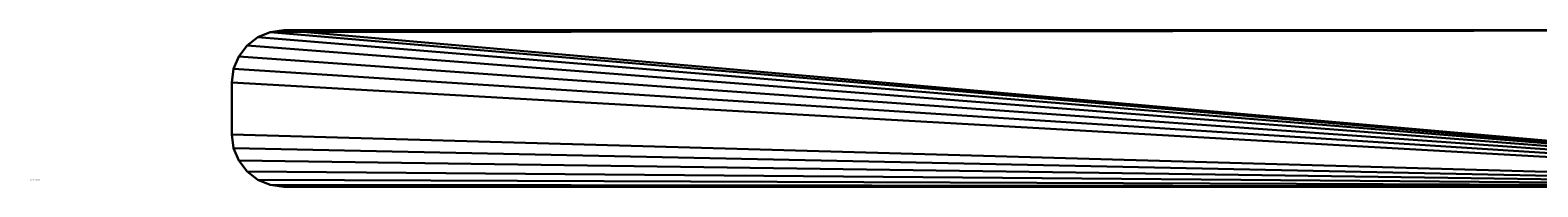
# Model space of a CAD drawing. Extents: x -49 to 1229, y -1056 to 1083.
# Tile 29 of 146: x 0 to 290, y -1 to 29. Entities that reach past the tile are written whole.
import ezdxf

# ---------------------------------------------------------------- set-up
doc = ezdxf.new("R2010")
doc.units = 0
doc.header["$LTSCALE"] = 25.4
doc.layers.get('0').update_dxf_attribs({"color": 13, "linetype": 'CONTINUOUS'})
doc.layers.add('STEEL', color=32, linetype='CONTINUOUS')
doc.layers.add('WOOD', color=32, linetype='CONTINUOUS')

# ---------------------------------------------------------------- blocks, each defined once
blk = doc.blocks.new('LVI293_01_01')
blk = doc.blocks.new('LVI293_01_02_03')
at = {"color": 0}
for p, q in [((-80.73585210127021, 0, -38.53930383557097), (-80.39511036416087, 0, -35.95111338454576)), ((-80.3951103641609, 0, -51.12749428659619), (-80.73585210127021, 0, -48.53930383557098)), ((-80.73585210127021, 0, -38.53930383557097), (-80.73585210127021, -4, -38.53930383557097)), ((-80.73585210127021, -4, -38.53930383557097), (-80.39511036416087, 0, -35.95111338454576)), ((-80.73585210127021, 0, -38.53930383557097), (-80.39511036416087, 0, -35.95111338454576)), ((-80.73585210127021, -4, -38.53930383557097), (-80.39511036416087, 0, -35.95111338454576)), ((-80.3951103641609, -4, -51.12749428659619), (-80.73585210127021, 0, -48.53930383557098)), ((-80.3951103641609, 0, -51.12749428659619), (-80.73585210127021, 0, -48.53930383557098)), ((-80.3951103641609, -4, -51.12749428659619), (-80.73585210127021, 0, -48.53930383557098)), ((-80.73585210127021, 0, -38.53930383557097), (-80.73585210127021, -4, -38.53930383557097)), ((-80.39511036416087, 0, -35.95111338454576), (-79.39610613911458, 0, -33.53930383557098)), ((-79.39610613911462, 0, -53.53930383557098), (-80.3951103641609, 0, -51.12749428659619)), ((-80.39511036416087, -4, -35.95111338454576), (-80.39511036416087, 0, -35.95111338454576)), ((-80.39511036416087, -4, -35.95111338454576), (-80.39511036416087, 0, -35.95111338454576)), ((-80.39511036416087, -4, -35.95111338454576), (-79.39610613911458, 0, -33.53930383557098)), ((-80.39511036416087, 0, -35.95111338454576), (-79.39610613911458, 0, -33.53930383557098)), ((-80.39511036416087, -4, -35.95111338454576), (-79.39610613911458, 0, -33.53930383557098)), ((-79.39610613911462, -4, -53.53930383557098), (-80.3951103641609, 0, -51.12749428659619)), ((-79.39610613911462, 0, -53.53930383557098), (-80.3951103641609, 0, -51.12749428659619)), ((-79.39610613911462, -4, -53.53930383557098), (-80.3951103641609, 0, -51.12749428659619)), ((-80.3951103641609, -4, -51.12749428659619), (-80.3951103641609, 0, -51.12749428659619)), ((-80.3951103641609, -4, -51.12749428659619), (-80.3951103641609, 0, -51.12749428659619)), ((-79.39610613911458, 0, -33.53930383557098), (-77.80691991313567, 0, -31.46823602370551)), ((-77.80691991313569, 0, -55.61037164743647), (-79.39610613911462, 0, -53.53930383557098)), ((-79.39610613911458, -4, -33.53930383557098), (-79.39610613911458, 0, -33.53930383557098)), ((-79.39610613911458, -4, -33.53930383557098), (-79.39610613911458, 0, -33.53930383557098)), ((-79.39610613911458, -4, -33.53930383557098), (-77.80691991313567, 0, -31.46823602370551)), ((-79.39610613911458, 0, -33.53930383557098), (-77.80691991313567, 0, -31.46823602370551)), ((-79.39610613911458, -4, -33.53930383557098), (-77.80691991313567, 0, -31.46823602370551)), ((-77.80691991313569, -4, -55.61037164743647), (-79.39610613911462, 0, -53.53930383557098)), ((-77.80691991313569, 0, -55.61037164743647), (-79.39610613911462, 0, -53.53930383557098)), ((-77.80691991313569, -4, -55.61037164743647), (-79.39610613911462, 0, -53.53930383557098)), ((-79.39610613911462, -4, -53.53930383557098), (-79.39610613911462, 0, -53.53930383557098)), ((-79.39610613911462, -4, -53.53930383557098), (-79.39610613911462, 0, -53.53930383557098)), ((-77.80691991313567, 0, -31.46823602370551), (-75.7358521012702, 0, -29.87904979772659)), ((-75.73585210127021, 0, -57.19955787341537), (-77.80691991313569, 0, -55.61037164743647)), ((-77.80691991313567, -4, -31.46823602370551), (-77.80691991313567, 0, -31.46823602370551)), ((-77.80691991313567, -4, -31.46823602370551), (-77.80691991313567, 0, -31.46823602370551)), ((-77.80691991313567, -4, -31.46823602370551), (-75.7358521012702, 0, -29.87904979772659)), ((-77.80691991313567, 0, -31.46823602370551), (-75.7358521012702, 0, -29.87904979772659)), ((-77.80691991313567, -4, -31.46823602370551), (-75.7358521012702, 0, -29.87904979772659)), ((-75.73585210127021, -4, -57.19955787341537), (-77.80691991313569, 0, -55.61037164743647)), ((-75.73585210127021, 0, -57.19955787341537), (-77.80691991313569, 0, -55.61037164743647)), ((-75.73585210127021, -4, -57.19955787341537), (-77.80691991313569, 0, -55.61037164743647)), ((-77.80691991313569, -4, -55.61037164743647), (-77.80691991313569, 0, -55.61037164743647)), ((-77.80691991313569, -4, -55.61037164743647), (-77.80691991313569, 0, -55.61037164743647)), ((-75.7358521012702, 0, -29.87904979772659), (-73.32404255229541, 0, -28.8800455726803)), ((-73.32404255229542, 0, -58.19856209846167), (-75.73585210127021, 0, -57.19955787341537)), ((-75.7358521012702, -4, -29.87904979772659), (-75.7358521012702, 0, -29.87904979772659)), ((-75.7358521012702, -4, -29.87904979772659), (-75.7358521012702, 0, -29.87904979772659)), ((-75.7358521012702, -4, -29.87904979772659), (-73.32404255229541, 0, -28.8800455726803)), ((-75.7358521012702, 0, -29.87904979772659), (-73.32404255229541, 0, -28.8800455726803)), ((-75.7358521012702, -4, -29.87904979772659), (-73.32404255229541, 0, -28.8800455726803)), ((-73.32404255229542, -4, -58.19856209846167), (-75.73585210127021, 0, -57.19955787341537)), ((-73.32404255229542, 0, -58.19856209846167), (-75.73585210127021, 0, -57.19955787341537)), ((-73.32404255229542, -4, -58.19856209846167), (-75.73585210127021, 0, -57.19955787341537)), ((-75.73585210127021, -4, -57.19955787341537), (-75.73585210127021, 0, -57.19955787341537)), ((-75.73585210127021, -4, -57.19955787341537), (-75.73585210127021, 0, -57.19955787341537)), ((-73.32404255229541, 0, -28.8800455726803), (-70.7358521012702, 0, -28.53930383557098)), ((-70.73585210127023, 0, -58.53930383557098), (-73.32404255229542, 0, -58.19856209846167)), ((-73.32404255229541, -4, -28.8800455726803), (-73.32404255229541, 0, -28.8800455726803)), ((-73.32404255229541, -4, -28.8800455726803), (-73.32404255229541, 0, -28.8800455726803)), ((-73.32404255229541, -4, -28.8800455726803), (-70.7358521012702, 0, -28.53930383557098)), ((-73.32404255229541, 0, -28.8800455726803), (-70.7358521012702, 0, -28.53930383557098)), ((-73.32404255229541, -4, -28.8800455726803), (-70.7358521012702, 0, -28.53930383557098)), ((-70.73585210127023, -4, -58.53930383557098), (-73.32404255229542, 0, -58.19856209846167)), ((-70.73585210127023, 0, -58.53930383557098), (-73.32404255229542, 0, -58.19856209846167)), ((-70.73585210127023, -4, -58.53930383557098), (-73.32404255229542, 0, -58.19856209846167)), ((-73.32404255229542, -4, -58.19856209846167), (-73.32404255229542, 0, -58.19856209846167)), ((-73.32404255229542, -4, -58.19856209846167), (-73.32404255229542, 0, -58.19856209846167)), ((-70.7358521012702, 0, -28.53930383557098), (274.0240691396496, 4.98732999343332e-15, -28.53930383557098)), ((274.0240691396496, 0, -58.53930383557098), (-70.73585210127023, 0, -58.53930383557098)), ((-70.7358521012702, -4, -28.53930383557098), (-70.7358521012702, 0, -28.53930383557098)), ((-70.73585210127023, 0, -58.53930383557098), (-70.73585210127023, -4, -58.53930383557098)), ((-70.73585210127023, 0, -58.53930383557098), (-70.73585210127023, -4, -58.53930383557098)), ((274.0240691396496, 0, -58.53930383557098), (-70.73585210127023, 0, -58.53930383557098)), ((-70.7358521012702, 0, -28.53930383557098), (274.0240691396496, 4.98732999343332e-15, -28.53930383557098)), ((-70.7358521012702, -4, -28.53930383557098), (-70.7358521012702, 0, -28.53930383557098)), ((-80.39511036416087, -4, -35.95111338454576), (-80.73585210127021, -4, -38.53930383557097)), ((-80.73585210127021, -4, -38.53930383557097), (-80.73585210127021, -4, -48.53930383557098)), ((-80.73585210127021, -4, -48.53930383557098), (-80.3951103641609, -4, -51.12749428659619)), ((-80.39511036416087, -4, -35.95111338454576), (-80.73585210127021, -4, -38.53930383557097)), ((-80.73585210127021, -4, -48.53930383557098), (-80.3951103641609, -4, -51.12749428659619)), ((-80.73585210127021, -4, -38.53930383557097), (-80.73585210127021, -4, -48.53930383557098)), ((-79.39610613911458, -4, -33.53930383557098), (-80.39511036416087, -4, -35.95111338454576)), ((-80.3951103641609, -4, -51.12749428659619), (-79.39610613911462, -4, -53.53930383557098)), ((-79.39610613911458, -4, -33.53930383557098), (-80.39511036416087, -4, -35.95111338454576)), ((-80.3951103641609, -4, -51.12749428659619), (-79.39610613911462, -4, -53.53930383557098)), ((-77.80691991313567, -4, -31.46823602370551), (-79.39610613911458, -4, -33.53930383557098)), ((-79.39610613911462, -4, -53.53930383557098), (-77.80691991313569, -4, -55.61037164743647)), ((-77.80691991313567, -4, -31.46823602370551), (-79.39610613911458, -4, -33.53930383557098)), ((-79.39610613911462, -4, -53.53930383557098), (-77.80691991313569, -4, -55.61037164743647)), ((-75.7358521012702, -4, -29.87904979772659), (-77.80691991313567, -4, -31.46823602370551)), ((-77.80691991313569, -4, -55.61037164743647), (-75.73585210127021, -4, -57.19955787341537)), ((-75.7358521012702, -4, -29.87904979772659), (-77.80691991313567, -4, -31.46823602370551)), ((-77.80691991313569, -4, -55.61037164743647), (-75.73585210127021, -4, -57.19955787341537)), ((-73.32404255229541, -4, -28.8800455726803), (-75.7358521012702, -4, -29.87904979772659)), ((-75.73585210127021, -4, -57.19955787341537), (-73.32404255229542, -4, -58.19856209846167)), ((-73.32404255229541, -4, -28.8800455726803), (-75.7358521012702, -4, -29.87904979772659)), ((-75.73585210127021, -4, -57.19955787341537), (-73.32404255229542, -4, -58.19856209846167)), ((-70.7358521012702, -4, -28.53930383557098), (-73.32404255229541, -4, -28.8800455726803)), ((-73.32404255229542, -4, -58.19856209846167), (-70.73585210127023, -4, -58.53930383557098)), ((-70.7358521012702, -4, -28.53930383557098), (-73.32404255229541, -4, -28.8800455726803)), ((-73.32404255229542, -4, -58.19856209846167), (-70.73585210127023, -4, -58.53930383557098)), ((274.0240691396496, -4, -28.53930383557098), (-70.7358521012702, -4, -28.53930383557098)), ((-70.73585210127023, -4, -58.53930383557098), (274.0240691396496, -3.999999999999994, -58.53930383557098)), ((-70.73585210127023, -4, -58.53930383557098), (274.0240691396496, -3.999999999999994, -58.53930383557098)), ((274.0240691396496, -4, -28.53930383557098), (-70.7358521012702, -4, -28.53930383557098))]:
    blk.add_line(p, q, dxfattribs=at)
at = {"color": 252}
mesh = blk.add_polyface(dxfattribs=at)
corners = [(-73.32404255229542, 0, -58.19856209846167), (274.0240691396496, 0, -58.53930383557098), (-70.73585210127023, 0, -58.53930383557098), (274.0240691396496, 4.98732999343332e-15, -28.53930383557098), (-75.73585210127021, 0, -57.19955787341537), (-77.80691991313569, 0, -55.61037164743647), (-79.39610613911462, 0, -53.53930383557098), (-80.3951103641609, 0, -51.12749428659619), (-80.73585210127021, 0, -48.53930383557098), (-80.73585210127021, 0, -38.53930383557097), (-80.39511036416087, 0, -35.95111338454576), (-79.39610613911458, 0, -33.53930383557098), (-77.80691991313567, 0, -31.46823602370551), (-75.7358521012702, 0, -29.87904979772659), (-73.32404255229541, 0, -28.8800455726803), (-70.7358521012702, 0, -28.53930383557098)]
mesh.append_faces([[corners[k] for k in face] for face in [(0, 1, 2), (3, 14, 15)]], dxfattribs={"vtx0": -1, "color": 252})
mesh.append_faces([[corners[k] for k in face] for face in [(1, 0, 3)]], dxfattribs={"vtx0": -1, "vtx1": -1, "color": 252})
mesh.append_faces([[corners[k] for k in face] for face in [(3, 0, 4), (3, 4, 5), (3, 5, 6), (3, 6, 7), (3, 7, 8), (3, 8, 9), (3, 9, 10), (3, 10, 11), (3, 11, 12), (3, 12, 13), (3, 13, 14)]], dxfattribs={"vtx0": -1, "vtx2": -1, "color": 252})
mesh = blk.add_polyface(dxfattribs=at)
corners = [(-80.73585210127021, 0, -38.53930383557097), (-80.73585210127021, -4, -38.53930383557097), (-80.39511036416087, 0, -35.95111338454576)]
mesh.append_faces([[corners[k] for k in face] for face in [(0, 1, 2)]], dxfattribs={"color": 252})
mesh = blk.add_polyface(dxfattribs=at)
corners = [(-80.39511036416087, 0, -35.95111338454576), (-80.73585210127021, -4, -38.53930383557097), (-80.39511036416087, -4, -35.95111338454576)]
mesh.append_faces([[corners[k] for k in face] for face in [(0, 1, 2)]], dxfattribs={"color": 252})
mesh = blk.add_polyface(dxfattribs=at)
corners = [(-80.3951103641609, 0, -51.12749428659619), (-80.3951103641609, -4, -51.12749428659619), (-80.73585210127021, 0, -48.53930383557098)]
mesh.append_faces([[corners[k] for k in face] for face in [(0, 1, 2)]], dxfattribs={"color": 252})
mesh = blk.add_polyface(dxfattribs=at)
corners = [(-80.73585210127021, 0, -48.53930383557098), (-80.3951103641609, -4, -51.12749428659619), (-80.73585210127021, -4, -48.53930383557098)]
mesh.append_faces([[corners[k] for k in face] for face in [(0, 1, 2)]], dxfattribs={"color": 252})
mesh = blk.add_polyface(dxfattribs=at)
corners = [(-80.73585210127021, 0, -38.53930383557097), (-80.73585210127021, -4, -48.53930383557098), (-80.73585210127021, -4, -38.53930383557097), (-80.73585210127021, 0, -48.53930383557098)]
mesh.append_faces([[corners[k] for k in face] for face in [(0, 1, 2), (1, 0, 3)]], dxfattribs={"vtx0": -1, "color": 252})
mesh = blk.add_polyface(dxfattribs=at)
corners = [(-80.39511036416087, 0, -35.95111338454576), (-80.39511036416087, -4, -35.95111338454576), (-79.39610613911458, 0, -33.53930383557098)]
mesh.append_faces([[corners[k] for k in face] for face in [(0, 1, 2)]], dxfattribs={"color": 252})
mesh = blk.add_polyface(dxfattribs=at)
corners = [(-79.39610613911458, 0, -33.53930383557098), (-80.39511036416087, -4, -35.95111338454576), (-79.39610613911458, -4, -33.53930383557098)]
mesh.append_faces([[corners[k] for k in face] for face in [(0, 1, 2)]], dxfattribs={"color": 252})
mesh = blk.add_polyface(dxfattribs=at)
corners = [(-79.39610613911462, 0, -53.53930383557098), (-79.39610613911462, -4, -53.53930383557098), (-80.3951103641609, 0, -51.12749428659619)]
mesh.append_faces([[corners[k] for k in face] for face in [(0, 1, 2)]], dxfattribs={"color": 252})
mesh = blk.add_polyface(dxfattribs=at)
corners = [(-80.3951103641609, 0, -51.12749428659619), (-79.39610613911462, -4, -53.53930383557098), (-80.3951103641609, -4, -51.12749428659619)]
mesh.append_faces([[corners[k] for k in face] for face in [(0, 1, 2)]], dxfattribs={"color": 252})
mesh = blk.add_polyface(dxfattribs=at)
corners = [(-79.39610613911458, 0, -33.53930383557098), (-79.39610613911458, -4, -33.53930383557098), (-77.80691991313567, 0, -31.46823602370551)]
mesh.append_faces([[corners[k] for k in face] for face in [(0, 1, 2)]], dxfattribs={"color": 252})
mesh = blk.add_polyface(dxfattribs=at)
corners = [(-77.80691991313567, 0, -31.46823602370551), (-79.39610613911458, -4, -33.53930383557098), (-77.80691991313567, -4, -31.46823602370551)]
mesh.append_faces([[corners[k] for k in face] for face in [(0, 1, 2)]], dxfattribs={"color": 252})
mesh = blk.add_polyface(dxfattribs=at)
corners = [(-77.80691991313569, 0, -55.61037164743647), (-77.80691991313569, -4, -55.61037164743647), (-79.39610613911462, 0, -53.53930383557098)]
mesh.append_faces([[corners[k] for k in face] for face in [(0, 1, 2)]], dxfattribs={"color": 252})
mesh = blk.add_polyface(dxfattribs=at)
corners = [(-79.39610613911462, 0, -53.53930383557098), (-77.80691991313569, -4, -55.61037164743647), (-79.39610613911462, -4, -53.53930383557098)]
mesh.append_faces([[corners[k] for k in face] for face in [(0, 1, 2)]], dxfattribs={"color": 252})
mesh = blk.add_polyface(dxfattribs=at)
corners = [(-75.7358521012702, 0, -29.87904979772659), (-77.80691991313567, 0, -31.46823602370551), (-77.80691991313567, -4, -31.46823602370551)]
mesh.append_faces([[corners[k] for k in face] for face in [(0, 1, 2)]], dxfattribs={"color": 252})
mesh = blk.add_polyface(dxfattribs=at)
corners = [(-75.7358521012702, 0, -29.87904979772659), (-77.80691991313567, -4, -31.46823602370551), (-75.7358521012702, -4, -29.87904979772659)]
mesh.append_faces([[corners[k] for k in face] for face in [(0, 1, 2)]], dxfattribs={"color": 252})
mesh = blk.add_polyface(dxfattribs=at)
corners = [(-75.73585210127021, -4, -57.19955787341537), (-77.80691991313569, 0, -55.61037164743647), (-75.73585210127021, 0, -57.19955787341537)]
mesh.append_faces([[corners[k] for k in face] for face in [(0, 1, 2)]], dxfattribs={"color": 252})
mesh = blk.add_polyface(dxfattribs=at)
corners = [(-75.73585210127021, -4, -57.19955787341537), (-77.80691991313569, -4, -55.61037164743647), (-77.80691991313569, 0, -55.61037164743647)]
mesh.append_faces([[corners[k] for k in face] for face in [(0, 1, 2)]], dxfattribs={"color": 252})
mesh = blk.add_polyface(dxfattribs=at)
corners = [(-73.32404255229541, 0, -28.8800455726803), (-75.7358521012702, 0, -29.87904979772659), (-75.7358521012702, -4, -29.87904979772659)]
mesh.append_faces([[corners[k] for k in face] for face in [(0, 1, 2)]], dxfattribs={"color": 252})
mesh = blk.add_polyface(dxfattribs=at)
corners = [(-73.32404255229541, 0, -28.8800455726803), (-75.7358521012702, -4, -29.87904979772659), (-73.32404255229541, -4, -28.8800455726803)]
mesh.append_faces([[corners[k] for k in face] for face in [(0, 1, 2)]], dxfattribs={"color": 252})
mesh = blk.add_polyface(dxfattribs=at)
corners = [(-73.32404255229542, -4, -58.19856209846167), (-75.73585210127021, 0, -57.19955787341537), (-73.32404255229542, 0, -58.19856209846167)]
mesh.append_faces([[corners[k] for k in face] for face in [(0, 1, 2)]], dxfattribs={"color": 252})
mesh = blk.add_polyface(dxfattribs=at)
corners = [(-73.32404255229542, -4, -58.19856209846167), (-75.73585210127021, -4, -57.19955787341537), (-75.73585210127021, 0, -57.19955787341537)]
mesh.append_faces([[corners[k] for k in face] for face in [(0, 1, 2)]], dxfattribs={"color": 252})
mesh = blk.add_polyface(dxfattribs=at)
corners = [(-70.7358521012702, 0, -28.53930383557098), (-73.32404255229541, 0, -28.8800455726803), (-73.32404255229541, -4, -28.8800455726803)]
mesh.append_faces([[corners[k] for k in face] for face in [(0, 1, 2)]], dxfattribs={"color": 252})
mesh = blk.add_polyface(dxfattribs=at)
corners = [(-70.7358521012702, 0, -28.53930383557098), (-73.32404255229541, -4, -28.8800455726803), (-70.7358521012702, -4, -28.53930383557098)]
mesh.append_faces([[corners[k] for k in face] for face in [(0, 1, 2)]], dxfattribs={"color": 252})
mesh = blk.add_polyface(dxfattribs=at)
corners = [(-70.73585210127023, -4, -58.53930383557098), (-73.32404255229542, 0, -58.19856209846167), (-70.73585210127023, 0, -58.53930383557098)]
mesh.append_faces([[corners[k] for k in face] for face in [(0, 1, 2)]], dxfattribs={"color": 252})
mesh = blk.add_polyface(dxfattribs=at)
corners = [(-70.73585210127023, -4, -58.53930383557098), (-73.32404255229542, -4, -58.19856209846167), (-73.32404255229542, 0, -58.19856209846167)]
mesh.append_faces([[corners[k] for k in face] for face in [(0, 1, 2)]], dxfattribs={"color": 252})
mesh = blk.add_polyface(dxfattribs=at)
corners = [(274.0240691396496, 0, -58.53930383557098), (-70.73585210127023, -4, -58.53930383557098), (-70.73585210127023, 0, -58.53930383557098), (274.0240691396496, -3.999999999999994, -58.53930383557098)]
mesh.append_faces([[corners[k] for k in face] for face in [(0, 1, 2), (1, 0, 3)]], dxfattribs={"vtx0": -1, "color": 252})
mesh = blk.add_polyface(dxfattribs=at)
corners = [(274.0240691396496, -4, -28.53930383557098), (-70.7358521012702, 0, -28.53930383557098), (-70.7358521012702, -4, -28.53930383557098), (274.0240691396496, 4.98732999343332e-15, -28.53930383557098)]
mesh.append_faces([[corners[k] for k in face] for face in [(0, 1, 2), (1, 0, 3)]], dxfattribs={"vtx0": -1, "color": 252})
mesh = blk.add_polyface(dxfattribs=at)
corners = [(274.0240691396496, -4, -28.53930383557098), (-70.73585210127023, -4, -58.53930383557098), (274.0240691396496, -3.999999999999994, -58.53930383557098), (-73.32404255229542, -4, -58.19856209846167), (-75.73585210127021, -4, -57.19955787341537), (-77.80691991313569, -4, -55.61037164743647), (-79.39610613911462, -4, -53.53930383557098), (-80.3951103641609, -4, -51.12749428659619), (-80.73585210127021, -4, -48.53930383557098), (-80.73585210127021, -4, -38.53930383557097), (-80.39511036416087, -4, -35.95111338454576), (-79.39610613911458, -4, -33.53930383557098), (-77.80691991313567, -4, -31.46823602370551), (-75.7358521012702, -4, -29.87904979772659), (-73.32404255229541, -4, -28.8800455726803), (-70.7358521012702, -4, -28.53930383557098)]
mesh.append_faces([[corners[k] for k in face] for face in [(0, 1, 2), (14, 0, 15)]], dxfattribs={"vtx0": -1, "color": 252})
mesh.append_faces([[corners[k] for k in face] for face in [(1, 0, 3), (3, 0, 4), (4, 0, 5), (5, 0, 6), (6, 0, 7), (7, 0, 8), (8, 0, 9), (9, 0, 10), (10, 0, 11), (11, 0, 12), (12, 0, 13), (13, 0, 14)]], dxfattribs={"vtx0": -1, "vtx1": -1, "color": 252})
blk = doc.blocks.new('LVI293_01_02')
at = {"layer": 'STEEL', "color": 0}
blk.add_blockref('LVI293_01_02_03', (8.857808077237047, -14.24471133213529, 783.6187546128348), dxfattribs=at)
blk = doc.blocks.new('LVI293_01_03')

msp = doc.modelspace()

# ---------------------------------------------------------------- block references
at = {"layer": 'STEEL', "color": 0, "extrusion": (-1, -2.435551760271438e-15, -1.043609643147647e-14)}
ref = msp.add_blockref('LVI293_01_01', (-417.1101977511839, -83.78111686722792, -421.3860315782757), dxfattribs=at)
ref.add_attrib('Skp_ComponentInstanceName', 'LVI293.01.01:2', (0, 0), dxfattribs={"layer": '0', "height": 0.2})
at = {"layer": 'STEEL', "color": 0, "extrusion": (1, 2.550043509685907e-15, -3.431283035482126e-15)}
ref = msp.add_blockref('LVI293_01_01', (-389.5533590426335, -83.78111686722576, 758.6932867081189), dxfattribs=dict(at, rotation=360))
ref.add_attrib('Skp_ComponentInstanceName', 'LVI293.01.01:1', (0, 0), dxfattribs={"layer": '0', "height": 0.2})
at = {"layer": 'WOOD', "color": 0, "extrusion": (1.528291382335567e-15, -1, -2.464242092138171e-15)}
ref = msp.add_blockref('LVI293_01_03', (599.359485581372, 660.181800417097, -1083.27580653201), dxfattribs=at)
ref.add_attrib('Skp_ComponentInstanceName', 'LVI293.01.03:2', (0, 0), dxfattribs={"layer": '0', "height": 0.2})
at = {"layer": 'WOOD', "color": 0, "extrusion": (-1.963706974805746e-15, 1, -2.57862149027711e-15)}
ref = msp.add_blockref('LVI293_01_03', (-580.7198327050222, 660.1818004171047, -1055.718967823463), dxfattribs=dict(at, rotation=359.9999999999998))
ref.add_attrib('Skp_ComponentInstanceName', 'LVI293.01.03:1', (0, 0), dxfattribs={"layer": '0', "height": 0.2})
at = {"layer": 'WOOD', "color": 0, "extrusion": (-2.910865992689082e-15, 1, -7.41029149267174e-16)}
ref = msp.add_blockref('LVI293_01_02', (-1069.377827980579, 353.5840686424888, -726.30103142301), dxfattribs=dict(at, rotation=359.9999999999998))
ref.add_attrib('Skp_ComponentInstanceName', 'LVI293.01.02:1', (0, 0), dxfattribs={"layer": '0', "height": 0.2})
at = {"layer": 'WOOD', "color": 0, "extrusion": (2.513614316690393e-15, -1, 7.591432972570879e-16)}
ref = msp.add_blockref('LVI293_01_02', (110.7014903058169, 353.5840686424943, -753.8578701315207), dxfattribs=at)
ref.add_attrib('Skp_ComponentInstanceName', 'LVI293.01.02:2', (0, 0), dxfattribs={"layer": '0', "height": 0.2})

doc.saveas('drawing.dxf')
